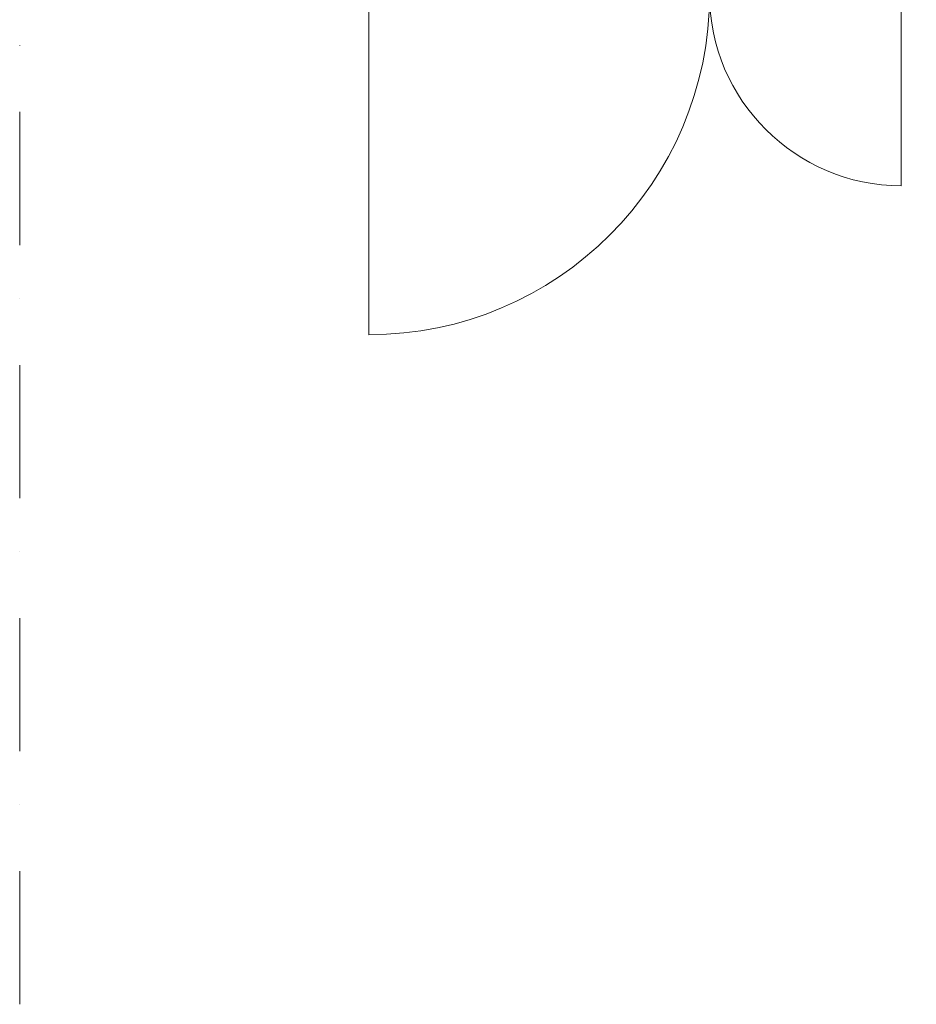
# Model space of a CAD drawing. Extents: x -283435 to 14216, y -77540 to 30522.
# Tile 103 of 177: x -122204 to -119828, y -38346 to -35738. Entities that reach past the tile are written whole.
import ezdxf

# ---------------------------------------------------------------- set-up
doc = ezdxf.new("R2010")
doc.units = 0
doc.header["$MEASUREMENT"] = 0
doc.linetypes.add('Kropki i Kreski', pattern=[670.277762, 352.777767, -176.388884, 0, -141.111112])
doc.layers.add('Drzwi ArchiCAD', color=7, linetype='Continuous')
doc.layers.add('ŚCIANY', color=7, linetype='Continuous')
for name, color, linetype, lineweight in [('Drzwi ArchiCAD_Nr_Pióra__3', 3, 'Continuous', 18), ('Drzwi ArchiCAD_Nr_Pióra__7', 7, 'Continuous', 18), ('OSIE_Nr_Pióra__5', 5, 'Continuous', 18)]:
    doc.layers.add(name, color=color, linetype=linetype, lineweight=lineweight)

# ---------------------------------------------------------------- blocks, each defined once
blk = doc.blocks.new('D2 Asymetryczne 12_3')
at = {"layer": 'Drzwi ArchiCAD_Nr_Pióra__3', "linetype": 'Continuous'}
for p, q in [((705.1, 0), (705.1, 902.5)), ((-705.1, 0), (-705.1, 507.7)), ((-705.1, 0), (-745.1, 0)), ((-745.1, 0), (-745.1, -115)), ((-705.1, -115), (-705.1, 0)), ((745.1, 0), (705.1, 0)), ((705.1, 0), (705.1, -115)), ((745.1, -115), (745.1, 0)), ((-745.1, -115), (-705.1, -115)), ((705.1, -115), (745.1, -115))]:
    blk.add_line(p, q, dxfattribs=at)
for centre, radius, start, end in [((705.1, 0), 902.5, 90, 180), ((-705.1, 0), 507.7, 0, 90)]:
    blk.add_arc(centre, radius, start, end, dxfattribs=at)
at = {"layer": 'Drzwi ArchiCAD_Nr_Pióra__7', "linetype": 'Continuous'}
for p, q in [((-745.1, 0), (-745.1, -115)), ((745.1, 0), (745.1, -115))]:
    blk.add_line(p, q, dxfattribs=at)
blk = doc.blocks.new('Ściana_1', base_point=(10396.7, -35209.9))
at = {"layer": 'Drzwi ArchiCAD', "linetype": 'Continuous', "rotation": 180}
blk.add_blockref('D2 Asymetryczne 12_3', (-120573.1, -35669.9), dxfattribs=at)

msp = doc.modelspace()

# ---------------------------------------------------------------- linework, layer by layer
at = {"layer": 'OSIE_Nr_Pióra__5', "linetype": 'Kropki i Kreski'}
msp.add_line((-122203.7, -38346.1), (-122203.7, 27442), dxfattribs=at)

# ---------------------------------------------------------------- block references
at = {"layer": 'ŚCIANY'}
msp.add_blockref('Ściana_1', (10396.7, -35209.9), dxfattribs=at)

doc.saveas('drawing.dxf')
